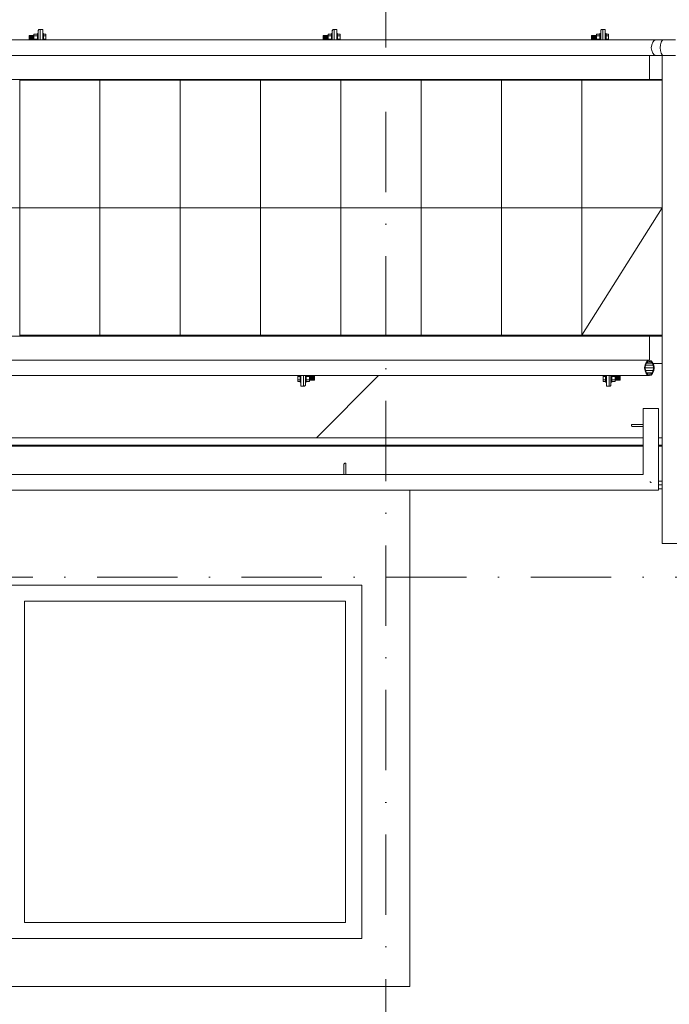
# Model space of a CAD drawing. Header units: millimetres. Extents: x -3176 to 162662, y -36434 to 57907.
# Tile 123 of 155: x 127434 to 129456, y 25676 to 28741. Entities that reach past the tile are written whole.
import ezdxf

# ---------------------------------------------------------------- set-up
doc = ezdxf.new("R2010")
doc.units = ezdxf.units.MM
doc.linetypes.add('1-Sheet - 32170-CIV-6170-DW-2035-015-01 - RZUTY$0$A_Dash_Dot_2_5mm_Axis', pattern=[45, 25, -10, 0, -10])
doc.linetypes.add('1-Sheet - 32170-CIV-6170-DW-2035-015-01 - RZUTY$0$A_Hidden_2_0mm', pattern=[30, 20, -10])
doc.layers.get('0').update_dxf_attribs({"lineweight": 5})
for name, color, linetype, lineweight in [('1-Sheet - 32170-CIV-6170-DW-2035-015-01 - RZUTY$0$A-COLS', 8, 'Continuous', 0), ('1-Sheet - 32170-CIV-6170-DW-2035-015-01 - RZUTY$0$A-DETL', 8, 'Continuous', 0), ('1-Sheet - 32170-CIV-6170-DW-2035-015-01 - RZUTY$0$A-DETL-THIN', 8, 'Continuous', 0), ('1-Sheet - 32170-CIV-6170-DW-2035-015-01 - RZUTY$0$A-FLOR', 8, 'Continuous', 0), ('1-Sheet - 32170-CIV-6170-DW-2035-015-01 - RZUTY$0$A-FLOR-HRAL', 8, 'Continuous', 0), ('1-Sheet - 32170-CIV-6170-DW-2035-015-01 - RZUTY$0$A-GENM', 8, 'Continuous', 0), ('1-Sheet - 32170-CIV-6170-DW-2035-015-01 - RZUTY$0$A-ROOF', 8, 'Continuous', 0), ('1-Sheet - 32170-CIV-6170-DW-2035-015-01 - RZUTY$0$A-WALL', 8, 'Continuous', 0), ('1-Sheet - 32170-CIV-6170-DW-2035-015-01 - RZUTY$0$Q-SPCQ', 8, 'Continuous', 0), ('1-Sheet - 32170-CIV-6170-DW-2035-015-01 - RZUTY$0$S-BEAM', 8, 'Continuous', 0), ('1-Sheet - 32170-CIV-6170-DW-2035-015-01 - RZUTY$0$S-GRID', 8, 'Continuous', 0)]:
    doc.layers.add(name, color=color, linetype=linetype, lineweight=lineweight)

# ---------------------------------------------------------------- blocks, each defined once
blk = doc.blocks.new('1-Sheet - 32170-CIV-6170-DW-2035-015-01 - RZUTY$0$Railing - słupek_balustrady60x6-1062895-B2_100a_AG_PARTER_00a - Dep_PW')
at = {"layer": '1-Sheet - 32170-CIV-6170-DW-2035-015-01 - RZUTY$0$A-FLOR-HRAL'}
for p, q in [((2.41, -0.6), (5.6, -0.6)), ((6, 0), (2.41, 0)), ((6, -0.2), (6, 0))]:
    blk.add_line(p, q, dxfattribs=at)
at = {"layer": '1-Sheet - 32170-CIV-6170-DW-2035-015-01 - RZUTY$0$A-FLOR-HRAL', "flags": 128}
blk.add_lwpolyline([(5.6, -0.6), (5.69, -0.59), (5.77, -0.56), (5.85, -0.51), (5.91, -0.45), (5.96, -0.37), (5.99, -0.29), (6, -0.2)], dxfattribs=at)
at = {"layer": '1-Sheet - 32170-CIV-6170-DW-2035-015-01 - RZUTY$0$A-FLOR-HRAL'}
blk.add_arc((5.6, -0.2), 0.4, 270, 0, dxfattribs=at)
blk = doc.blocks.new('1-Sheet - 32170-CIV-6170-DW-2035-015-01 - RZUTY$0$Railing - Railing-1024618-B2_100a_AG_PARTER_00a - Dep_PW')
at = {"extrusion": (0, 0, -1), "zscale": -1}
blk.add_blockref('1-Sheet - 32170-CIV-6170-DW-2035-015-01 - RZUTY$0$Railing - słupek_balustrady60x6-1062895-B2_100a_AG_PARTER_00a - Dep_PW', (-6131.53, 209.5), dxfattribs=at)
at = {"extrusion": (0, 0, -1), "zscale": -1, "rotation": 90.0000000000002}
blk.add_blockref('1-Sheet - 32170-CIV-6170-DW-2035-015-01 - RZUTY$0$Railing - słupek_balustrady60x6-1062895-B2_100a_AG_PARTER_00a - Dep_PW', (-6036.59, 191.5), dxfattribs=at)
blk = doc.blocks.new('1-Sheet - 32170-CIV-6170-DW-2035-015-01 - RZUTY$0$Top Rail Type - Top Rail_Internal_-1024619-B2_100a_AG_PARTER_00a - Dep_PW')
at = {"layer": '1-Sheet - 32170-CIV-6170-DW-2035-015-01 - RZUTY$0$A-FLOR-HRAL'}
for p, q in [((6129.11, 214.5), (6129.11, 193.92)), ((6131.76, 214.5), (6131.29, 214.5)), ((6133.94, 189.09), (6133.94, 214.5)), ((6129.11, 193.92), (5754.11, 193.92)), ((5758.94, 189.09), (6133.94, 189.09))]:
    blk.add_line(p, q, dxfattribs=at)
blk.add_open_spline([(6131.29, 191.74), (6131.32, 191.71), (6131.4, 191.63), (6131.53, 191.5), (6131.63, 191.4), (6131.68, 191.34)], degree=3, knots=[0.46913323, 0.46913323, 0.46913323, 0.46913323, 0.47916667, 0.5, 0.52083333, 0.52083333, 0.52083333, 0.52083333], dxfattribs=at)
blk = doc.blocks.new('1-Sheet - 32170-CIV-6170-DW-2035-015-01 - RZUTY$0$Top Rail Type - Top Rail_Internal_-V8-B2_100a_AG_PARTER_00a - Dep_PW')
at = {"layer": '1-Sheet - 32170-CIV-6170-DW-2035-015-01 - RZUTY$0$A-FLOR-HRAL'}
for p, q in [((6133.94, 214.5), (6129.11, 214.5)), ((6129.11, 214.5), (6129.11, 193.92)), ((6133.94, 214.5), (6133.94, 189.09)), ((6129.11, 193.92), (5754.11, 193.92)), ((6133.94, 189.09), (5758.94, 189.09))]:
    blk.add_line(p, q, dxfattribs=at)
blk = doc.blocks.new('1-Sheet - 32170-CIV-6170-DW-2035-015-01 - RZUTY$0$Galeco STAL2 - System rynnowy - Orynnowanie - Orynnowanie - montaż z maskownicą-1090903-B2_100a_AG_PARTER_00a - Dep_PW')
at = {"layer": '1-Sheet - 32170-CIV-6170-DW-2035-015-01 - RZUTY$0$A-GENM'}
for p, q in [((5715.62, 205.4), (6129.11, 205.4)), ((6133.94, 205.4), (6135.03, 205.4)), ((5730.29, 203.1), (6129.11, 203.1)), ((5730.29, 202.8), (6129.11, 202.8)), ((6133.94, 203.1), (6135.03, 203.1)), ((6133.94, 202.8), (6135.03, 202.8)), ((6133.94, 191.85), (6135.03, 191.85)), ((6133.94, 190.73), (6135.03, 190.73))]:
    blk.add_line(p, q, dxfattribs=at)
blk = doc.blocks.new('1-Sheet - 32170-CIV-6170-DW-2035-015-01 - RZUTY')
at = {"layer": '1-Sheet - 32170-CIV-6170-DW-2035-015-01 - RZUTY$0$A-COLS'}
for p, q in [((9299.99, 329.27), (9299.99, 332.15)), ((9300.39, 332.55), (9300.59, 332.55)), ((9300.59, 332.55), (9300.59, 329.27)), ((9391.55, 329.27), (9391.55, 332.15)), ((9391.95, 332.55), (9392.15, 332.55)), ((9392.15, 332.55), (9392.15, 329.27)), ((9475.15, 329.27), (9475.15, 332.15)), ((9475.55, 332.55), (9475.75, 332.55)), ((9475.75, 332.55), (9475.75, 329.27)), ((9382.57, 221.45), (9382.57, 224.74)), ((9383.17, 224.74), (9383.17, 221.85)), ((9477.71, 221.45), (9477.71, 224.74)), ((9478.31, 224.74), (9478.31, 221.85)), ((9382.77, 221.45), (9382.57, 221.45)), ((9477.91, 221.45), (9477.71, 221.45))]:
    blk.add_line(p, q, dxfattribs=at)
at = {"layer": '1-Sheet - 32170-CIV-6170-DW-2035-015-01 - RZUTY$0$A-COLS', "flags": 128}
for points in [[(9299.99, 332.15), (9300, 332.23), (9300.02, 332.31), (9300.06, 332.38), (9300.11, 332.44), (9300.17, 332.49), (9300.24, 332.52), (9300.31, 332.55), (9300.39, 332.55)], [(9391.55, 332.15), (9391.56, 332.23), (9391.58, 332.31), (9391.62, 332.38), (9391.67, 332.44), (9391.73, 332.49), (9391.8, 332.52), (9391.87, 332.55), (9391.95, 332.55)], [(9475.15, 332.15), (9475.16, 332.23), (9475.18, 332.31), (9475.22, 332.38), (9475.27, 332.44), (9475.33, 332.49), (9475.4, 332.52), (9475.47, 332.55), (9475.55, 332.55)], [(9383.17, 221.85), (9383.16, 221.77), (9383.13, 221.68), (9383.08, 221.61), (9383.02, 221.54), (9382.94, 221.49), (9382.86, 221.47), (9382.77, 221.45)], [(9478.31, 221.85), (9478.3, 221.77), (9478.27, 221.68), (9478.23, 221.61), (9478.16, 221.54), (9478.09, 221.49), (9478, 221.47), (9477.91, 221.45)]]:
    blk.add_lwpolyline(points, dxfattribs=at)
at = {"layer": '1-Sheet - 32170-CIV-6170-DW-2035-015-01 - RZUTY$0$A-COLS'}
for centre in [(9300.39, 332.15), (9391.95, 332.15), (9475.55, 332.15)]:
    blk.add_arc(centre, 0.4, 90, 180, dxfattribs=at)
at = {"layer": '1-Sheet - 32170-CIV-6170-DW-2035-015-01 - RZUTY$0$A-DETL', "linetype": '1-Sheet - 32170-CIV-6170-DW-2035-015-01 - RZUTY$0$A_Hidden_2_0mm'}
for p, q in [((9204.21, 317), (9607.67, 317)), ((9319.21, 316.7), (9319.21, 237.3)), ((9344.21, 316.7), (9344.21, 237.3)), ((9369.21, 316.7), (9369.21, 237.3)), ((9394.21, 316.7), (9394.21, 237.3)), ((9419.21, 316.7), (9419.21, 237.3)), ((9444.21, 316.7), (9444.21, 237.3)), ((9469.21, 316.7), (9469.21, 237.3)), ((9494.21, 237), (9204.21, 237)), ((9494.21, 237), (9494.21, 189.5))]:
    blk.add_line(p, q, dxfattribs=at)
at = {"layer": '1-Sheet - 32170-CIV-6170-DW-2035-015-01 - RZUTY$0$A-DETL-THIN'}
for p, q in [((9494.21, 277), (8850.21, 277)), ((9494.21, 277), (9469.21, 237.3)), ((9290.71, 159.5), (9400.71, 159.5)), ((9400.71, 159.5), (9400.71, 49.5)), ((9400.71, 49.5), (9290.71, 49.5))]:
    blk.add_line(p, q, dxfattribs=at)
at = {"layer": '1-Sheet - 32170-CIV-6170-DW-2035-015-01 - RZUTY$0$A-FLOR', "lineweight": 18}
blk.add_line((9386.62, 205.4), (9405.95, 224.74), dxfattribs=at)
at = {"layer": '1-Sheet - 32170-CIV-6170-DW-2035-015-01 - RZUTY$0$A-GENM'}
for p, q in [((9299.94, 330.76), (9299.94, 330.66)), ((9299.94, 330.76), (9299.94, 330.55)), ((9299.94, 329.56), (9299.94, 329.35)), ((9299.94, 329.45), (9299.94, 329.35)), ((9301.44, 330.73), (9301.44, 330.76)), ((9301.44, 330.55), (9301.44, 330.76)), ((9301.44, 329.35), (9301.44, 329.56)), ((9301.44, 329.35), (9301.44, 329.38)), ((9391.5, 330.76), (9391.5, 330.66)), ((9391.5, 330.76), (9391.5, 330.55)), ((9391.5, 329.56), (9391.5, 329.35)), ((9391.5, 329.45), (9391.5, 329.35)), ((9393, 330.73), (9393, 330.76)), ((9393, 330.55), (9393, 330.76)), ((9393, 329.35), (9393, 329.56)), ((9393, 329.35), (9393, 329.38)), ((9475.1, 330.76), (9475.1, 330.66)), ((9475.1, 330.76), (9475.1, 330.55)), ((9475.1, 329.56), (9475.1, 329.35)), ((9475.1, 329.45), (9475.1, 329.35)), ((9476.6, 330.73), (9476.6, 330.76)), ((9476.6, 330.55), (9476.6, 330.76)), ((9476.6, 329.35), (9476.6, 329.56)), ((9476.6, 329.35), (9476.6, 329.38)), ((9381.72, 224.66), (9381.72, 224.63)), ((9381.72, 224.66), (9381.72, 224.45)), ((9383.22, 224.56), (9383.22, 224.66)), ((9383.22, 224.45), (9383.22, 224.66)), ((9476.86, 224.66), (9476.86, 224.63)), ((9476.86, 224.66), (9476.86, 224.45)), ((9478.36, 224.56), (9478.36, 224.66)), ((9478.36, 224.45), (9478.36, 224.66)), ((9381.72, 223.46), (9381.72, 223.25)), ((9381.72, 223.28), (9381.72, 223.25)), ((9383.22, 223.25), (9383.22, 223.46)), ((9383.22, 223.25), (9383.22, 223.35)), ((9476.86, 223.46), (9476.86, 223.25)), ((9476.86, 223.28), (9476.86, 223.25)), ((9478.36, 223.25), (9478.36, 223.46)), ((9478.36, 223.25), (9478.36, 223.35))]:
    blk.add_line(p, q, dxfattribs=at)
at = {"layer": '1-Sheet - 32170-CIV-6170-DW-2035-015-01 - RZUTY$0$A-ROOF'}
blk.add_line((9493.13, 189.5), (9494.21, 189.5), dxfattribs=at)
at = {"layer": '1-Sheet - 32170-CIV-6170-DW-2035-015-01 - RZUTY$0$A-WALL'}
for p, q in [((9415.71, 189.09), (9415.71, 34.5)), ((9295.71, 154.5), (9295.71, 54.5)), ((9395.71, 154.5), (9295.71, 154.5)), ((9395.71, 54.5), (9395.71, 154.5)), ((9295.71, 54.5), (9395.71, 54.5)), ((9415.71, 34.5), (9275.71, 34.5))]:
    blk.add_line(p, q, dxfattribs=at)
at = {"layer": '1-Sheet - 32170-CIV-6170-DW-2035-015-01 - RZUTY$0$Q-SPCQ'}
for p, q in [((9299.74, 331.23), (9299.74, 331.25)), ((9299.74, 331.25), (9299.99, 331.25)), ((9299.74, 331.25), (9299.74, 331.23)), ((9299.74, 331.23), (9299.74, 331.25)), ((9299.74, 331.25), (9299.99, 331.25)), ((9299.74, 331.25), (9299.74, 331.23)), ((9299.74, 331.16), (9299.74, 331.23)), ((9299.74, 331.23), (9299.99, 331.23)), ((9299.74, 331.23), (9299.99, 331.23)), ((9299.74, 331.23), (9299.74, 331.16)), ((9299.74, 331.16), (9299.74, 331.23)), ((9299.74, 331.23), (9299.99, 331.23)), ((9299.74, 331.23), (9299.99, 331.23)), ((9299.74, 331.23), (9299.74, 331.16)), ((9299.74, 331.05), (9299.74, 331.16)), ((9299.74, 331.16), (9299.99, 331.16)), ((9299.74, 331.16), (9299.99, 331.16)), ((9299.74, 331.16), (9299.74, 331.05)), ((9299.74, 331.05), (9299.74, 331.16)), ((9299.74, 331.16), (9299.99, 331.16)), ((9299.74, 331.16), (9299.99, 331.16)), ((9299.74, 331.16), (9299.74, 331.05)), ((9301.39, 331.25), (9301.64, 331.25)), ((9301.39, 331.25), (9301.64, 331.25)), ((9301.39, 331.23), (9301.64, 331.23)), ((9301.39, 331.23), (9301.64, 331.23)), ((9301.39, 331.23), (9301.64, 331.23)), ((9301.39, 331.23), (9301.64, 331.23)), ((9301.39, 331.16), (9301.64, 331.16)), ((9301.39, 331.16), (9301.64, 331.16)), ((9301.39, 331.16), (9301.64, 331.16)), ((9301.39, 331.16), (9301.64, 331.16)), ((9301.64, 331.25), (9301.64, 331.23)), ((9301.64, 331.23), (9301.64, 331.25)), ((9301.64, 331.25), (9301.64, 331.23)), ((9301.64, 331.23), (9301.64, 331.25)), ((9301.64, 331.23), (9301.64, 331.16)), ((9301.64, 331.16), (9301.64, 331.23)), ((9301.64, 331.23), (9301.64, 331.16)), ((9301.64, 331.16), (9301.64, 331.23)), ((9301.64, 331.16), (9301.64, 331.05)), ((9301.64, 331.05), (9301.64, 331.16)), ((9301.64, 331.16), (9301.64, 331.05)), ((9301.64, 331.05), (9301.64, 331.16)), ((9391.3, 331.23), (9391.3, 331.25)), ((9391.3, 331.25), (9391.55, 331.25)), ((9391.3, 331.25), (9391.3, 331.23)), ((9391.3, 331.23), (9391.3, 331.25)), ((9391.3, 331.25), (9391.55, 331.25)), ((9391.3, 331.25), (9391.3, 331.23)), ((9391.3, 331.16), (9391.3, 331.23)), ((9391.3, 331.23), (9391.55, 331.23)), ((9391.3, 331.23), (9391.55, 331.23)), ((9391.3, 331.23), (9391.3, 331.16)), ((9391.3, 331.16), (9391.3, 331.23)), ((9391.3, 331.23), (9391.55, 331.23)), ((9391.3, 331.23), (9391.55, 331.23)), ((9391.3, 331.23), (9391.3, 331.16)), ((9391.3, 331.05), (9391.3, 331.16)), ((9391.3, 331.16), (9391.55, 331.16)), ((9391.3, 331.16), (9391.55, 331.16)), ((9391.3, 331.16), (9391.3, 331.05)), ((9391.3, 331.05), (9391.3, 331.16)), ((9391.3, 331.16), (9391.55, 331.16)), ((9391.3, 331.16), (9391.55, 331.16)), ((9391.3, 331.16), (9391.3, 331.05)), ((9392.95, 331.25), (9393.2, 331.25)), ((9392.95, 331.25), (9393.2, 331.25)), ((9392.95, 331.23), (9393.2, 331.23)), ((9392.95, 331.23), (9393.2, 331.23)), ((9392.95, 331.23), (9393.2, 331.23)), ((9392.95, 331.23), (9393.2, 331.23)), ((9392.95, 331.16), (9393.2, 331.16)), ((9392.95, 331.16), (9393.2, 331.16)), ((9392.95, 331.16), (9393.2, 331.16)), ((9392.95, 331.16), (9393.2, 331.16)), ((9393.2, 331.25), (9393.2, 331.23)), ((9393.2, 331.23), (9393.2, 331.25)), ((9393.2, 331.25), (9393.2, 331.23)), ((9393.2, 331.23), (9393.2, 331.25)), ((9393.2, 331.23), (9393.2, 331.16)), ((9393.2, 331.16), (9393.2, 331.23)), ((9393.2, 331.23), (9393.2, 331.16)), ((9393.2, 331.16), (9393.2, 331.23)), ((9393.2, 331.16), (9393.2, 331.05)), ((9393.2, 331.05), (9393.2, 331.16)), ((9393.2, 331.16), (9393.2, 331.05)), ((9393.2, 331.05), (9393.2, 331.16)), ((9474.9, 331.23), (9474.9, 331.25)), ((9474.9, 331.25), (9475.15, 331.25)), ((9474.9, 331.25), (9474.9, 331.23)), ((9474.9, 331.23), (9474.9, 331.25)), ((9474.9, 331.25), (9475.15, 331.25)), ((9474.9, 331.25), (9474.9, 331.23)), ((9474.9, 331.16), (9474.9, 331.23)), ((9474.9, 331.23), (9475.15, 331.23)), ((9474.9, 331.23), (9475.15, 331.23)), ((9474.9, 331.23), (9474.9, 331.16)), ((9474.9, 331.16), (9474.9, 331.23)), ((9474.9, 331.23), (9475.15, 331.23)), ((9474.9, 331.23), (9475.15, 331.23)), ((9474.9, 331.23), (9474.9, 331.16)), ((9474.9, 331.05), (9474.9, 331.16)), ((9474.9, 331.16), (9475.15, 331.16)), ((9474.9, 331.16), (9475.15, 331.16)), ((9474.9, 331.16), (9474.9, 331.05)), ((9474.9, 331.05), (9474.9, 331.16)), ((9474.9, 331.16), (9475.15, 331.16)), ((9474.9, 331.16), (9475.15, 331.16)), ((9474.9, 331.16), (9474.9, 331.05)), ((9476.55, 331.25), (9476.8, 331.25)), ((9476.55, 331.25), (9476.8, 331.25)), ((9476.55, 331.23), (9476.8, 331.23)), ((9476.55, 331.23), (9476.8, 331.23)), ((9476.55, 331.23), (9476.8, 331.23)), ((9476.55, 331.23), (9476.8, 331.23)), ((9476.55, 331.16), (9476.8, 331.16)), ((9476.55, 331.16), (9476.8, 331.16)), ((9476.55, 331.16), (9476.8, 331.16)), ((9476.55, 331.16), (9476.8, 331.16)), ((9476.8, 331.25), (9476.8, 331.23)), ((9476.8, 331.23), (9476.8, 331.25)), ((9476.8, 331.25), (9476.8, 331.23)), ((9476.8, 331.23), (9476.8, 331.25)), ((9476.8, 331.23), (9476.8, 331.16)), ((9476.8, 331.16), (9476.8, 331.23)), ((9476.8, 331.23), (9476.8, 331.16)), ((9476.8, 331.16), (9476.8, 331.23)), ((9476.8, 331.16), (9476.8, 331.05)), ((9476.8, 331.05), (9476.8, 331.16)), ((9476.8, 331.16), (9476.8, 331.05)), ((9476.8, 331.05), (9476.8, 331.16)), ((9297.14, 330.65), (9298.66, 330.65)), ((9297.14, 330.65), (9297.14, 330.61)), ((9297.14, 330.61), (9298.66, 330.61)), ((9297.14, 330.61), (9297.14, 330.48)), ((9297.14, 330.48), (9298.66, 330.48)), ((9297.14, 330.48), (9297.14, 330.28)), ((9297.14, 330.28), (9298.66, 330.28)), ((9297.14, 330.28), (9297.14, 330.05)), ((9298.66, 330.05), (9297.14, 330.05)), ((9297.14, 330.05), (9297.14, 329.83)), ((9297.14, 329.83), (9298.66, 329.83)), ((9297.14, 329.83), (9297.14, 329.63)), ((9297.14, 329.63), (9298.66, 329.63)), ((9297.14, 329.63), (9297.14, 329.5)), ((9297.14, 329.5), (9298.66, 329.5)), ((9297.14, 329.5), (9297.14, 329.45)), ((9297.14, 329.45), (9298.66, 329.45)), ((9298.66, 331.06), (9298.66, 330.56)), ((9299.74, 331.06), (9298.66, 331.06)), ((9298.66, 330.56), (9298.66, 329.55)), ((9299.74, 330.56), (9298.66, 330.56)), ((9298.66, 329.55), (9298.66, 329.27)), ((9299.74, 329.55), (9298.66, 329.55)), ((9299.74, 330.56), (9299.74, 331.06)), ((9299.74, 331.05), (9299.99, 331.05)), ((9299.74, 331.05), (9299.99, 331.05)), ((9299.74, 331.05), (9299.74, 330.9)), ((9299.74, 331.05), (9299.99, 331.05)), ((9299.74, 331.05), (9299.99, 331.05)), ((9299.74, 330.9), (9299.99, 330.9)), ((9299.74, 330.9), (9299.99, 330.9)), ((9299.74, 330.9), (9299.74, 330.72)), ((9299.74, 330.9), (9299.99, 330.9)), ((9299.74, 330.9), (9299.99, 330.9)), ((9299.74, 330.72), (9299.99, 330.72)), ((9299.74, 330.72), (9299.99, 330.72)), ((9299.74, 330.72), (9299.74, 330.51)), ((9299.74, 330.72), (9299.99, 330.72)), ((9299.74, 330.72), (9299.99, 330.72)), ((9299.74, 330.51), (9299.99, 330.51)), ((9299.74, 330.51), (9299.74, 330.29)), ((9299.74, 330.29), (9299.99, 330.29)), ((9299.74, 330.29), (9299.74, 330.05)), ((9299.99, 330.05), (9299.74, 330.05)), ((9299.74, 330.05), (9299.74, 329.82)), ((9299.74, 329.82), (9299.99, 329.82)), ((9299.74, 329.82), (9299.74, 329.6)), ((9299.74, 329.6), (9299.99, 329.6)), ((9299.74, 329.6), (9299.74, 329.39)), ((9299.74, 329.27), (9299.74, 329.55)), ((9299.74, 329.39), (9299.99, 329.39)), ((9299.74, 329.39), (9299.74, 329.27)), ((9299.74, 329.39), (9299.99, 329.39)), ((9299.74, 329.39), (9299.99, 329.39)), ((9299.74, 329.39), (9299.99, 329.39)), ((9301.39, 331.05), (9301.64, 331.05)), ((9301.39, 331.05), (9301.64, 331.05)), ((9301.39, 331.05), (9301.64, 331.05)), ((9301.39, 331.05), (9301.64, 331.05)), ((9301.39, 330.9), (9301.64, 330.9)), ((9301.39, 330.9), (9301.64, 330.9)), ((9301.39, 330.9), (9301.64, 330.9)), ((9301.39, 330.9), (9301.64, 330.9)), ((9301.39, 330.72), (9301.64, 330.72)), ((9301.39, 330.51), (9301.64, 330.51)), ((9301.39, 330.29), (9301.64, 330.29)), ((9301.64, 330.05), (9301.39, 330.05)), ((9301.39, 329.82), (9301.64, 329.82)), ((9301.39, 329.6), (9301.64, 329.6)), ((9301.39, 329.39), (9301.64, 329.39)), ((9301.44, 330.72), (9301.64, 330.72)), ((9301.44, 330.72), (9301.64, 330.72)), ((9301.44, 330.72), (9301.64, 330.72)), ((9301.44, 329.39), (9301.64, 329.39)), ((9301.44, 329.39), (9301.64, 329.39)), ((9301.44, 329.39), (9301.64, 329.39)), ((9301.64, 331.06), (9301.64, 330.56)), ((9302.39, 331.06), (9301.64, 331.06)), ((9301.64, 330.9), (9301.64, 331.05)), ((9301.64, 330.72), (9301.64, 330.9)), ((9301.64, 330.51), (9301.64, 330.72)), ((9302.39, 330.56), (9301.64, 330.56)), ((9301.64, 330.29), (9301.64, 330.51)), ((9301.64, 330.05), (9301.64, 330.29)), ((9301.64, 329.82), (9301.64, 330.05)), ((9301.64, 329.6), (9301.64, 329.82)), ((9301.64, 329.39), (9301.64, 329.6)), ((9301.64, 329.55), (9301.64, 329.27)), ((9302.39, 329.55), (9301.64, 329.55)), ((9301.64, 329.27), (9301.64, 329.39)), ((9302.39, 330.56), (9302.39, 331.06)), ((9302.39, 329.55), (9302.39, 330.56)), ((9302.39, 329.27), (9302.39, 329.55)), ((9388.7, 330.65), (9390.22, 330.65)), ((9388.7, 330.65), (9388.7, 330.61)), ((9388.7, 330.61), (9390.22, 330.61)), ((9388.7, 330.61), (9388.7, 330.48)), ((9388.7, 330.48), (9390.22, 330.48)), ((9388.7, 330.48), (9388.7, 330.28)), ((9388.7, 330.28), (9390.22, 330.28)), ((9388.7, 330.28), (9388.7, 330.05)), ((9390.22, 330.05), (9388.7, 330.05)), ((9388.7, 330.05), (9388.7, 329.83)), ((9388.7, 329.83), (9390.22, 329.83)), ((9388.7, 329.83), (9388.7, 329.63)), ((9388.7, 329.63), (9390.22, 329.63)), ((9388.7, 329.63), (9388.7, 329.5)), ((9388.7, 329.5), (9390.22, 329.5)), ((9388.7, 329.5), (9388.7, 329.45)), ((9388.7, 329.45), (9390.22, 329.45)), ((9390.22, 331.06), (9390.22, 330.56)), ((9391.3, 331.06), (9390.22, 331.06)), ((9390.22, 330.56), (9390.22, 329.55)), ((9391.3, 330.56), (9390.22, 330.56)), ((9390.22, 329.55), (9390.22, 329.27)), ((9391.3, 329.55), (9390.22, 329.55)), ((9391.3, 330.56), (9391.3, 331.06)), ((9391.3, 331.05), (9391.55, 331.05)), ((9391.3, 331.05), (9391.55, 331.05)), ((9391.3, 331.05), (9391.3, 330.9)), ((9391.3, 331.05), (9391.55, 331.05)), ((9391.3, 331.05), (9391.55, 331.05)), ((9391.3, 330.9), (9391.55, 330.9)), ((9391.3, 330.9), (9391.55, 330.9)), ((9391.3, 330.9), (9391.3, 330.72)), ((9391.3, 330.9), (9391.55, 330.9)), ((9391.3, 330.9), (9391.55, 330.9)), ((9391.3, 330.72), (9391.55, 330.72)), ((9391.3, 330.72), (9391.55, 330.72)), ((9391.3, 330.72), (9391.3, 330.51)), ((9391.3, 330.72), (9391.55, 330.72)), ((9391.3, 330.72), (9391.55, 330.72)), ((9391.3, 330.51), (9391.55, 330.51)), ((9391.3, 330.51), (9391.3, 330.29)), ((9391.3, 330.29), (9391.55, 330.29)), ((9391.3, 330.29), (9391.3, 330.05)), ((9391.55, 330.05), (9391.3, 330.05)), ((9391.3, 330.05), (9391.3, 329.82)), ((9391.3, 329.82), (9391.55, 329.82)), ((9391.3, 329.82), (9391.3, 329.6)), ((9391.3, 329.6), (9391.55, 329.6)), ((9391.3, 329.6), (9391.3, 329.39)), ((9391.3, 329.27), (9391.3, 329.55)), ((9391.3, 329.39), (9391.55, 329.39)), ((9391.3, 329.39), (9391.3, 329.27)), ((9391.3, 329.39), (9391.55, 329.39)), ((9391.3, 329.39), (9391.55, 329.39)), ((9391.3, 329.39), (9391.55, 329.39)), ((9392.95, 331.05), (9393.2, 331.05)), ((9392.95, 331.05), (9393.2, 331.05)), ((9392.95, 331.05), (9393.2, 331.05)), ((9392.95, 331.05), (9393.2, 331.05)), ((9392.95, 330.9), (9393.2, 330.9)), ((9392.95, 330.9), (9393.2, 330.9)), ((9392.95, 330.9), (9393.2, 330.9)), ((9392.95, 330.9), (9393.2, 330.9)), ((9392.95, 330.72), (9393.2, 330.72)), ((9392.95, 330.51), (9393.2, 330.51)), ((9392.95, 330.29), (9393.2, 330.29)), ((9393.2, 330.05), (9392.95, 330.05)), ((9392.95, 329.82), (9393.2, 329.82)), ((9392.95, 329.6), (9393.2, 329.6)), ((9392.95, 329.39), (9393.2, 329.39)), ((9393, 330.72), (9393.2, 330.72)), ((9393, 330.72), (9393.2, 330.72)), ((9393, 330.72), (9393.2, 330.72)), ((9393, 329.39), (9393.2, 329.39)), ((9393, 329.39), (9393.2, 329.39)), ((9393, 329.39), (9393.2, 329.39)), ((9393.2, 331.06), (9393.2, 330.56)), ((9393.95, 331.06), (9393.2, 331.06)), ((9393.2, 330.9), (9393.2, 331.05)), ((9393.2, 330.72), (9393.2, 330.9)), ((9393.2, 330.51), (9393.2, 330.72)), ((9393.95, 330.56), (9393.2, 330.56)), ((9393.2, 330.29), (9393.2, 330.51)), ((9393.2, 330.05), (9393.2, 330.29)), ((9393.2, 329.82), (9393.2, 330.05)), ((9393.2, 329.6), (9393.2, 329.82)), ((9393.2, 329.39), (9393.2, 329.6)), ((9393.2, 329.55), (9393.2, 329.27)), ((9393.95, 329.55), (9393.2, 329.55)), ((9393.2, 329.27), (9393.2, 329.39)), ((9393.95, 330.56), (9393.95, 331.06)), ((9393.95, 329.55), (9393.95, 330.56)), ((9393.95, 329.27), (9393.95, 329.55)), ((9472.3, 330.65), (9473.82, 330.65)), ((9472.3, 330.65), (9472.3, 330.61)), ((9472.3, 330.61), (9473.82, 330.61)), ((9472.3, 330.61), (9472.3, 330.48)), ((9472.3, 330.48), (9473.82, 330.48)), ((9472.3, 330.48), (9472.3, 330.28)), ((9472.3, 330.28), (9473.82, 330.28)), ((9472.3, 330.28), (9472.3, 330.05)), ((9473.82, 330.05), (9472.3, 330.05)), ((9472.3, 330.05), (9472.3, 329.83)), ((9472.3, 329.83), (9473.82, 329.83)), ((9472.3, 329.83), (9472.3, 329.63)), ((9472.3, 329.63), (9473.82, 329.63)), ((9472.3, 329.63), (9472.3, 329.5)), ((9472.3, 329.5), (9473.82, 329.5)), ((9472.3, 329.5), (9472.3, 329.45)), ((9472.3, 329.45), (9473.82, 329.45)), ((9473.82, 331.06), (9473.82, 330.56)), ((9474.9, 331.06), (9473.82, 331.06)), ((9473.82, 330.56), (9473.82, 329.55)), ((9474.9, 330.56), (9473.82, 330.56)), ((9473.82, 329.55), (9473.82, 329.27)), ((9474.9, 329.55), (9473.82, 329.55)), ((9474.9, 330.56), (9474.9, 331.06)), ((9474.9, 331.05), (9475.15, 331.05)), ((9474.9, 331.05), (9475.15, 331.05)), ((9474.9, 331.05), (9474.9, 330.9)), ((9474.9, 331.05), (9475.15, 331.05)), ((9474.9, 331.05), (9475.15, 331.05)), ((9474.9, 330.9), (9475.15, 330.9)), ((9474.9, 330.9), (9475.15, 330.9)), ((9474.9, 330.9), (9474.9, 330.72)), ((9474.9, 330.9), (9475.15, 330.9)), ((9474.9, 330.9), (9475.15, 330.9)), ((9474.9, 330.72), (9475.15, 330.72)), ((9474.9, 330.72), (9475.15, 330.72)), ((9474.9, 330.72), (9474.9, 330.51)), ((9474.9, 330.72), (9475.15, 330.72)), ((9474.9, 330.72), (9475.15, 330.72)), ((9474.9, 330.51), (9475.15, 330.51)), ((9474.9, 330.51), (9474.9, 330.29)), ((9474.9, 330.29), (9475.15, 330.29)), ((9474.9, 330.29), (9474.9, 330.05)), ((9475.15, 330.05), (9474.9, 330.05)), ((9474.9, 330.05), (9474.9, 329.82)), ((9474.9, 329.82), (9475.15, 329.82)), ((9474.9, 329.82), (9474.9, 329.6)), ((9474.9, 329.6), (9475.15, 329.6)), ((9474.9, 329.6), (9474.9, 329.39)), ((9474.9, 329.27), (9474.9, 329.55)), ((9474.9, 329.39), (9475.15, 329.39)), ((9474.9, 329.39), (9474.9, 329.27)), ((9474.9, 329.39), (9475.15, 329.39)), ((9474.9, 329.39), (9475.15, 329.39)), ((9474.9, 329.39), (9475.15, 329.39)), ((9476.55, 331.05), (9476.8, 331.05)), ((9476.55, 331.05), (9476.8, 331.05)), ((9476.55, 331.05), (9476.8, 331.05)), ((9476.55, 331.05), (9476.8, 331.05)), ((9476.55, 330.9), (9476.8, 330.9)), ((9476.55, 330.9), (9476.8, 330.9)), ((9476.55, 330.9), (9476.8, 330.9)), ((9476.55, 330.9), (9476.8, 330.9)), ((9476.55, 330.72), (9476.8, 330.72)), ((9476.55, 330.51), (9476.8, 330.51)), ((9476.55, 330.29), (9476.8, 330.29)), ((9476.8, 330.05), (9476.55, 330.05)), ((9476.55, 329.82), (9476.8, 329.82)), ((9476.55, 329.6), (9476.8, 329.6)), ((9476.55, 329.39), (9476.8, 329.39)), ((9476.6, 330.72), (9476.8, 330.72)), ((9476.6, 330.72), (9476.8, 330.72)), ((9476.6, 330.72), (9476.8, 330.72)), ((9476.6, 329.39), (9476.8, 329.39)), ((9476.6, 329.39), (9476.8, 329.39)), ((9476.6, 329.39), (9476.8, 329.39)), ((9476.8, 331.06), (9476.8, 330.56)), ((9477.55, 331.06), (9476.8, 331.06)), ((9476.8, 330.9), (9476.8, 331.05)), ((9476.8, 330.72), (9476.8, 330.9)), ((9476.8, 330.51), (9476.8, 330.72)), ((9477.55, 330.56), (9476.8, 330.56)), ((9476.8, 330.29), (9476.8, 330.51)), ((9476.8, 330.05), (9476.8, 330.29)), ((9476.8, 329.82), (9476.8, 330.05)), ((9476.8, 329.6), (9476.8, 329.82)), ((9476.8, 329.39), (9476.8, 329.6)), ((9476.8, 329.55), (9476.8, 329.27)), ((9477.55, 329.55), (9476.8, 329.55)), ((9476.8, 329.27), (9476.8, 329.39)), ((9477.55, 330.56), (9477.55, 331.06)), ((9477.55, 329.55), (9477.55, 330.56)), ((9477.55, 329.27), (9477.55, 329.55)), ((9380.77, 224.74), (9380.77, 224.46)), ((9380.77, 224.46), (9381.52, 224.46)), ((9380.77, 224.46), (9380.77, 223.45)), ((9381.52, 224.74), (9381.52, 224.62)), ((9381.52, 224.46), (9381.52, 224.74)), ((9381.52, 224.62), (9381.52, 224.41)), ((9381.77, 224.62), (9381.52, 224.62)), ((9381.72, 224.62), (9381.52, 224.62)), ((9381.72, 224.62), (9381.52, 224.62)), ((9381.72, 224.62), (9381.52, 224.62)), ((9381.52, 224.41), (9381.52, 224.19)), ((9381.77, 224.41), (9381.52, 224.41)), ((9381.52, 224.19), (9381.52, 223.95)), ((9381.77, 224.19), (9381.52, 224.19)), ((9381.52, 223.95), (9381.77, 223.95)), ((9381.52, 223.95), (9381.52, 223.72)), ((9383.42, 224.62), (9383.17, 224.62)), ((9383.42, 224.62), (9383.17, 224.62)), ((9383.42, 224.62), (9383.17, 224.62)), ((9383.42, 224.62), (9383.17, 224.62)), ((9383.42, 224.41), (9383.17, 224.41)), ((9383.42, 224.19), (9383.17, 224.19)), ((9383.17, 223.95), (9383.42, 223.95)), ((9383.42, 224.62), (9383.42, 224.74)), ((9383.42, 224.74), (9383.42, 224.46)), ((9383.42, 224.41), (9383.42, 224.62)), ((9383.42, 224.46), (9384.5, 224.46)), ((9383.42, 224.19), (9383.42, 224.41)), ((9383.42, 223.95), (9383.42, 224.19)), ((9383.42, 223.72), (9383.42, 223.95)), ((9384.5, 224.46), (9384.5, 224.74)), ((9386.02, 224.55), (9384.5, 224.55)), ((9386.02, 224.51), (9384.5, 224.51)), ((9384.5, 223.45), (9384.5, 224.46)), ((9386.02, 224.38), (9384.5, 224.38)), ((9386.02, 224.18), (9384.5, 224.18)), ((9384.5, 223.95), (9386.02, 223.95)), ((9386.02, 224.51), (9386.02, 224.55)), ((9386.02, 224.38), (9386.02, 224.51)), ((9386.02, 224.18), (9386.02, 224.38)), ((9386.02, 223.95), (9386.02, 224.18)), ((9386.02, 223.73), (9386.02, 223.95)), ((9475.91, 224.74), (9475.91, 224.46)), ((9475.91, 224.46), (9476.66, 224.46)), ((9475.91, 224.46), (9475.91, 223.45)), ((9476.66, 224.74), (9476.66, 224.62)), ((9476.66, 224.46), (9476.66, 224.74)), ((9476.66, 224.62), (9476.66, 224.41)), ((9476.91, 224.62), (9476.66, 224.62)), ((9476.86, 224.62), (9476.66, 224.62)), ((9476.86, 224.62), (9476.66, 224.62)), ((9476.86, 224.62), (9476.66, 224.62)), ((9476.66, 224.41), (9476.66, 224.19)), ((9476.91, 224.41), (9476.66, 224.41)), ((9476.66, 224.19), (9476.66, 223.95)), ((9476.91, 224.19), (9476.66, 224.19)), ((9476.66, 223.95), (9476.91, 223.95)), ((9476.66, 223.95), (9476.66, 223.72)), ((9478.56, 224.62), (9478.31, 224.62)), ((9478.56, 224.62), (9478.31, 224.62)), ((9478.56, 224.62), (9478.31, 224.62)), ((9478.56, 224.62), (9478.31, 224.62)), ((9478.56, 224.41), (9478.31, 224.41)), ((9478.56, 224.19), (9478.31, 224.19)), ((9478.31, 223.95), (9478.56, 223.95)), ((9478.56, 224.62), (9478.56, 224.74)), ((9478.56, 224.74), (9478.56, 224.46)), ((9478.56, 224.41), (9478.56, 224.62)), ((9478.56, 224.46), (9479.64, 224.46)), ((9478.56, 224.19), (9478.56, 224.41)), ((9478.56, 223.95), (9478.56, 224.19)), ((9478.56, 223.72), (9478.56, 223.95)), ((9479.64, 224.46), (9479.64, 224.74)), ((9481.16, 224.55), (9479.64, 224.55)), ((9481.16, 224.51), (9479.64, 224.51)), ((9479.64, 223.45), (9479.64, 224.46)), ((9481.16, 224.38), (9479.64, 224.38)), ((9481.16, 224.18), (9479.64, 224.18)), ((9479.64, 223.95), (9481.16, 223.95)), ((9481.16, 224.51), (9481.16, 224.55)), ((9481.16, 224.38), (9481.16, 224.51)), ((9481.16, 224.18), (9481.16, 224.38)), ((9481.16, 223.95), (9481.16, 224.18)), ((9481.16, 223.73), (9481.16, 223.95)), ((9380.77, 223.45), (9381.52, 223.45)), ((9380.77, 223.45), (9380.77, 222.95)), ((9380.77, 222.95), (9381.52, 222.95)), ((9381.52, 223.72), (9381.52, 223.5)), ((9381.77, 223.72), (9381.52, 223.72)), ((9381.52, 223.5), (9381.52, 223.29)), ((9381.77, 223.5), (9381.52, 223.5)), ((9381.52, 222.95), (9381.52, 223.45)), ((9381.72, 223.29), (9381.52, 223.29)), ((9381.52, 223.29), (9381.52, 223.11)), ((9381.77, 223.29), (9381.52, 223.29)), ((9381.72, 223.29), (9381.52, 223.29)), ((9381.72, 223.29), (9381.52, 223.29)), ((9381.77, 223.11), (9381.52, 223.11)), ((9381.52, 223.11), (9381.52, 222.96)), ((9381.77, 223.11), (9381.52, 223.11)), ((9381.77, 223.11), (9381.52, 223.11)), ((9381.77, 223.11), (9381.52, 223.11)), ((9381.77, 222.96), (9381.52, 222.96)), ((9381.52, 222.85), (9381.52, 222.96)), ((9381.52, 222.96), (9381.52, 222.85)), ((9381.77, 222.96), (9381.52, 222.96)), ((9381.77, 222.96), (9381.52, 222.96)), ((9381.52, 222.85), (9381.52, 222.96)), ((9381.52, 222.96), (9381.52, 222.85)), ((9381.77, 222.96), (9381.52, 222.96)), ((9381.77, 222.85), (9381.52, 222.85)), ((9381.52, 222.78), (9381.52, 222.85)), ((9381.52, 222.85), (9381.52, 222.78)), ((9381.77, 222.85), (9381.52, 222.85)), ((9381.77, 222.85), (9381.52, 222.85)), ((9381.52, 222.78), (9381.52, 222.85)), ((9381.52, 222.85), (9381.52, 222.78)), ((9381.77, 222.85), (9381.52, 222.85)), ((9381.77, 222.78), (9381.52, 222.78)), ((9381.52, 222.75), (9381.52, 222.78)), ((9381.52, 222.78), (9381.52, 222.75)), ((9381.77, 222.78), (9381.52, 222.78)), ((9381.77, 222.78), (9381.52, 222.78)), ((9381.52, 222.75), (9381.52, 222.78)), ((9381.52, 222.78), (9381.52, 222.75)), ((9381.77, 222.78), (9381.52, 222.78)), ((9381.77, 222.75), (9381.52, 222.75)), ((9381.77, 222.75), (9381.52, 222.75)), ((9383.42, 223.72), (9383.17, 223.72)), ((9383.42, 223.5), (9383.17, 223.5)), ((9383.42, 223.29), (9383.17, 223.29)), ((9383.42, 223.29), (9383.17, 223.29)), ((9383.42, 223.29), (9383.17, 223.29)), ((9383.42, 223.29), (9383.17, 223.29)), ((9383.42, 223.11), (9383.17, 223.11)), ((9383.42, 223.11), (9383.17, 223.11)), ((9383.42, 223.11), (9383.17, 223.11)), ((9383.42, 223.11), (9383.17, 223.11)), ((9383.42, 222.96), (9383.17, 222.96)), ((9383.42, 222.96), (9383.17, 222.96)), ((9383.42, 222.96), (9383.17, 222.96)), ((9383.42, 222.96), (9383.17, 222.96)), ((9383.42, 222.85), (9383.17, 222.85)), ((9383.42, 222.85), (9383.17, 222.85)), ((9383.42, 222.85), (9383.17, 222.85)), ((9383.42, 222.85), (9383.17, 222.85)), ((9383.42, 222.78), (9383.17, 222.78)), ((9383.42, 222.78), (9383.17, 222.78)), ((9383.42, 222.78), (9383.17, 222.78)), ((9383.42, 222.78), (9383.17, 222.78)), ((9383.42, 222.75), (9383.17, 222.75)), ((9383.42, 222.75), (9383.17, 222.75)), ((9383.42, 223.5), (9383.42, 223.72)), ((9383.42, 223.29), (9383.42, 223.5)), ((9383.42, 223.45), (9384.5, 223.45)), ((9383.42, 223.45), (9383.42, 222.95)), ((9383.42, 223.11), (9383.42, 223.29)), ((9383.42, 222.96), (9383.42, 223.11)), ((9383.42, 222.96), (9383.42, 222.85)), ((9383.42, 222.85), (9383.42, 222.96)), ((9383.42, 222.96), (9383.42, 222.85)), ((9383.42, 222.85), (9383.42, 222.96)), ((9383.42, 222.95), (9384.5, 222.95)), ((9383.42, 222.85), (9383.42, 222.78)), ((9383.42, 222.78), (9383.42, 222.85)), ((9383.42, 222.85), (9383.42, 222.78)), ((9383.42, 222.78), (9383.42, 222.85)), ((9383.42, 222.78), (9383.42, 222.75)), ((9383.42, 222.75), (9383.42, 222.78)), ((9383.42, 222.78), (9383.42, 222.75)), ((9383.42, 222.75), (9383.42, 222.78)), ((9386.02, 223.73), (9384.5, 223.73)), ((9386.02, 223.53), (9384.5, 223.53)), ((9384.5, 222.95), (9384.5, 223.45)), ((9386.02, 223.4), (9384.5, 223.4)), ((9386.02, 223.35), (9384.5, 223.35)), ((9386.02, 223.53), (9386.02, 223.73)), ((9386.02, 223.4), (9386.02, 223.53)), ((9386.02, 223.35), (9386.02, 223.4)), ((9475.91, 223.45), (9476.66, 223.45)), ((9475.91, 223.45), (9475.91, 222.95)), ((9475.91, 222.95), (9476.66, 222.95)), ((9476.66, 223.72), (9476.66, 223.5)), ((9476.91, 223.72), (9476.66, 223.72)), ((9476.66, 223.5), (9476.66, 223.29)), ((9476.91, 223.5), (9476.66, 223.5)), ((9476.66, 222.95), (9476.66, 223.45)), ((9476.86, 223.29), (9476.66, 223.29)), ((9476.66, 223.29), (9476.66, 223.11)), ((9476.91, 223.29), (9476.66, 223.29)), ((9476.86, 223.29), (9476.66, 223.29)), ((9476.86, 223.29), (9476.66, 223.29)), ((9476.91, 223.11), (9476.66, 223.11)), ((9476.66, 223.11), (9476.66, 222.96)), ((9476.91, 223.11), (9476.66, 223.11)), ((9476.91, 223.11), (9476.66, 223.11)), ((9476.91, 223.11), (9476.66, 223.11)), ((9476.91, 222.96), (9476.66, 222.96)), ((9476.66, 222.85), (9476.66, 222.96)), ((9476.66, 222.96), (9476.66, 222.85)), ((9476.91, 222.96), (9476.66, 222.96)), ((9476.91, 222.96), (9476.66, 222.96)), ((9476.66, 222.85), (9476.66, 222.96)), ((9476.66, 222.96), (9476.66, 222.85)), ((9476.91, 222.96), (9476.66, 222.96)), ((9476.91, 222.85), (9476.66, 222.85)), ((9476.66, 222.78), (9476.66, 222.85)), ((9476.66, 222.85), (9476.66, 222.78)), ((9476.91, 222.85), (9476.66, 222.85)), ((9476.91, 222.85), (9476.66, 222.85)), ((9476.66, 222.78), (9476.66, 222.85)), ((9476.66, 222.85), (9476.66, 222.78)), ((9476.91, 222.85), (9476.66, 222.85)), ((9476.91, 222.78), (9476.66, 222.78)), ((9476.66, 222.75), (9476.66, 222.78)), ((9476.66, 222.78), (9476.66, 222.75)), ((9476.91, 222.78), (9476.66, 222.78)), ((9476.91, 222.78), (9476.66, 222.78)), ((9476.66, 222.75), (9476.66, 222.78)), ((9476.66, 222.78), (9476.66, 222.75)), ((9476.91, 222.78), (9476.66, 222.78)), ((9476.91, 222.75), (9476.66, 222.75)), ((9476.91, 222.75), (9476.66, 222.75)), ((9478.56, 223.72), (9478.31, 223.72)), ((9478.56, 223.5), (9478.31, 223.5)), ((9478.56, 223.29), (9478.31, 223.29)), ((9478.56, 223.29), (9478.31, 223.29)), ((9478.56, 223.29), (9478.31, 223.29)), ((9478.56, 223.29), (9478.31, 223.29)), ((9478.56, 223.11), (9478.31, 223.11)), ((9478.56, 223.11), (9478.31, 223.11)), ((9478.56, 223.11), (9478.31, 223.11)), ((9478.56, 223.11), (9478.31, 223.11)), ((9478.56, 222.96), (9478.31, 222.96)), ((9478.56, 222.96), (9478.31, 222.96)), ((9478.56, 222.96), (9478.31, 222.96)), ((9478.56, 222.96), (9478.31, 222.96)), ((9478.56, 222.85), (9478.31, 222.85)), ((9478.56, 222.85), (9478.31, 222.85)), ((9478.56, 222.85), (9478.31, 222.85)), ((9478.56, 222.85), (9478.31, 222.85)), ((9478.56, 222.78), (9478.31, 222.78)), ((9478.56, 222.78), (9478.31, 222.78)), ((9478.56, 222.78), (9478.31, 222.78)), ((9478.56, 222.78), (9478.31, 222.78)), ((9478.56, 222.75), (9478.31, 222.75)), ((9478.56, 222.75), (9478.31, 222.75)), ((9478.56, 223.5), (9478.56, 223.72)), ((9478.56, 223.29), (9478.56, 223.5)), ((9478.56, 223.45), (9479.64, 223.45)), ((9478.56, 223.45), (9478.56, 222.95)), ((9478.56, 223.11), (9478.56, 223.29)), ((9478.56, 222.96), (9478.56, 223.11)), ((9478.56, 222.96), (9478.56, 222.85)), ((9478.56, 222.85), (9478.56, 222.96)), ((9478.56, 222.96), (9478.56, 222.85)), ((9478.56, 222.85), (9478.56, 222.96)), ((9478.56, 222.95), (9479.64, 222.95)), ((9478.56, 222.85), (9478.56, 222.78)), ((9478.56, 222.78), (9478.56, 222.85)), ((9478.56, 222.85), (9478.56, 222.78)), ((9478.56, 222.78), (9478.56, 222.85)), ((9478.56, 222.78), (9478.56, 222.75)), ((9478.56, 222.75), (9478.56, 222.78)), ((9478.56, 222.78), (9478.56, 222.75)), ((9478.56, 222.75), (9478.56, 222.78)), ((9481.16, 223.73), (9479.64, 223.73)), ((9481.16, 223.53), (9479.64, 223.53)), ((9479.64, 222.95), (9479.64, 223.45)), ((9481.16, 223.4), (9479.64, 223.4)), ((9481.16, 223.35), (9479.64, 223.35)), ((9481.16, 223.53), (9481.16, 223.73)), ((9481.16, 223.4), (9481.16, 223.53)), ((9481.16, 223.35), (9481.16, 223.4))]:
    blk.add_line(p, q, dxfattribs=at)
at = {"layer": '1-Sheet - 32170-CIV-6170-DW-2035-015-01 - RZUTY$0$S-BEAM'}
for p, q in [((9301.39, 332.55), (9300.59, 332.55)), ((9301.39, 332.55), (9301.39, 329.27)), ((9392.95, 332.55), (9392.15, 332.55)), ((9392.95, 332.55), (9392.95, 329.27)), ((9476.55, 332.55), (9475.75, 332.55)), ((9476.55, 332.55), (9476.55, 329.27)), ((9247.71, 329.27), (9492.35, 329.27)), ((9491, 327.78), (9491.31, 328.56)), ((9491.31, 328.56), (9491.79, 329.09)), ((9491.79, 329.09), (9492.35, 329.27)), ((9492.35, 329.27), (9494.57, 329.27)), ((9493.72, 327.78), (9493.92, 328.56)), ((9493.92, 328.56), (9494.22, 329.09)), ((9494.22, 329.09), (9494.57, 329.27)), ((9494.57, 329.27), (9498.4, 329.27)), ((9490.88, 326.85), (9491, 327.78)), ((9491, 325.93), (9490.88, 326.85)), ((9491.31, 325.15), (9491, 325.93)), ((9491.79, 324.62), (9491.31, 325.15)), ((9493.65, 326.85), (9493.72, 327.78)), ((9493.72, 325.93), (9493.65, 326.85)), ((9493.92, 325.15), (9493.72, 325.93)), ((9494.22, 324.62), (9493.92, 325.15)), ((9247.71, 324.44), (9492.35, 324.44)), ((9490.27, 317), (9490.27, 324.44)), ((9490.27, 324.44), (9490.27, 317)), ((9492.35, 324.44), (9491.79, 324.62)), ((9492.35, 324.44), (9494.57, 324.44)), ((9494.21, 324.44), (9494.21, 172.52)), ((9494.57, 324.44), (9494.22, 324.62)), ((9494.57, 324.44), (9498.4, 324.44)), ((9240.27, 317), (9490.27, 317)), ((9294.21, 316.7), (9294.21, 317)), ((9319.21, 316.7), (9294.21, 316.7)), ((9294.21, 316.7), (9294.21, 237.3)), ((9319.21, 316.7), (9294.21, 316.7)), ((9319.21, 316.7), (9319.21, 317)), ((9344.21, 316.7), (9319.21, 316.7)), ((9319.21, 316.7), (9319.21, 237.3)), ((9344.21, 316.7), (9319.21, 316.7)), ((9344.21, 316.7), (9344.21, 317)), ((9369.21, 316.7), (9344.21, 316.7)), ((9344.21, 316.7), (9344.21, 237.3)), ((9369.21, 316.7), (9344.21, 316.7)), ((9369.21, 316.7), (9369.21, 317)), ((9394.21, 316.7), (9369.21, 316.7)), ((9369.21, 316.7), (9369.21, 237.3)), ((9394.21, 316.7), (9369.21, 316.7)), ((9394.21, 316.7), (9394.21, 317)), ((9419.21, 316.7), (9394.21, 316.7)), ((9394.21, 316.7), (9394.21, 237.3)), ((9419.21, 316.7), (9394.21, 316.7)), ((9419.21, 316.7), (9419.21, 317)), ((9444.21, 316.7), (9419.21, 316.7)), ((9419.21, 316.7), (9419.21, 237.3)), ((9444.21, 316.7), (9419.21, 316.7)), ((9444.21, 316.7), (9444.21, 317)), ((9469.21, 316.7), (9444.21, 316.7)), ((9444.21, 316.7), (9444.21, 237.3)), ((9469.21, 316.7), (9444.21, 316.7)), ((9469.21, 316.7), (9469.21, 317)), ((9494.21, 316.7), (9469.21, 316.7)), ((9469.21, 316.7), (9469.21, 237.3)), ((9494.21, 316.7), (9469.21, 316.7)), ((9490.27, 317), (9494.21, 317)), ((9240.27, 237), (9490.27, 237)), ((9294.21, 237.3), (9319.21, 237.3)), ((9294.21, 237.3), (9319.21, 237.3)), ((9294.21, 237), (9294.21, 237.3)), ((9319.21, 237.3), (9344.21, 237.3)), ((9319.21, 237.3), (9344.21, 237.3)), ((9319.21, 237), (9319.21, 237.3)), ((9344.21, 237.3), (9369.21, 237.3)), ((9344.21, 237.3), (9369.21, 237.3)), ((9344.21, 237), (9344.21, 237.3)), ((9369.21, 237.3), (9394.21, 237.3)), ((9369.21, 237.3), (9394.21, 237.3)), ((9369.21, 237), (9369.21, 237.3)), ((9394.21, 237.3), (9419.21, 237.3)), ((9394.21, 237.3), (9419.21, 237.3)), ((9394.21, 237), (9394.21, 237.3)), ((9419.21, 237.3), (9444.21, 237.3)), ((9419.21, 237.3), (9444.21, 237.3)), ((9419.21, 237), (9419.21, 237.3)), ((9444.21, 237.3), (9469.21, 237.3)), ((9444.21, 237.3), (9469.21, 237.3)), ((9444.21, 237), (9444.21, 237.3)), ((9469.21, 237.3), (9494.21, 237.3)), ((9469.21, 237.3), (9494.21, 237.3)), ((9469.21, 237), (9469.21, 237.3)), ((9490.27, 229.57), (9490.27, 237)), ((9490.27, 237), (9494.21, 237)), ((9490.27, 237), (9490.27, 229.57)), ((9490.27, 229.57), (9247.71, 229.57)), ((9488.92, 228.08), (9488.81, 227.15)), ((9488.81, 227.15), (9488.92, 226.23)), ((9489.23, 228.86), (9488.92, 228.08)), ((9489, 227.15), (9489.1, 227.96)), ((9489.1, 226.35), (9489, 227.15)), ((9489, 227.15), (9491.53, 227.15)), ((9489.1, 227.96), (9489.37, 228.64)), ((9489.1, 227.96), (9491.44, 227.96)), ((9489.71, 229.39), (9489.23, 228.86)), ((9489.37, 228.64), (9489.78, 229.09)), ((9489.37, 228.64), (9491.16, 228.64)), ((9490.27, 229.57), (9489.71, 229.39)), ((9489.78, 229.09), (9490.27, 229.25)), ((9489.78, 229.09), (9490.75, 229.09)), ((9490.83, 229.39), (9490.27, 229.57)), ((9490.27, 229.25), (9490.75, 229.09)), ((9490.75, 229.09), (9491.16, 228.64)), ((9491.3, 228.86), (9490.83, 229.39)), ((9491.16, 228.64), (9491.44, 227.96)), ((9491.62, 228.08), (9491.3, 228.86)), ((9491.44, 227.96), (9491.53, 227.15)), ((9491.53, 227.15), (9491.44, 226.35)), ((9491.45, 228.5), (9494.21, 228.5)), ((9491.73, 227.15), (9491.62, 228.08)), ((9491.62, 226.23), (9491.73, 227.15)), ((9490.27, 224.74), (9247.71, 224.74)), ((9381.77, 221.45), (9381.77, 224.74)), ((9476.91, 221.45), (9476.91, 224.74)), ((9488.92, 226.23), (9489.23, 225.45)), ((9489.37, 225.67), (9489.1, 226.35)), ((9491.44, 226.35), (9489.1, 226.35)), ((9489.23, 225.45), (9489.71, 224.92)), ((9489.78, 225.22), (9489.37, 225.67)), ((9489.37, 225.67), (9491.16, 225.67)), ((9489.71, 224.92), (9490.27, 224.74)), ((9490.27, 225.06), (9489.78, 225.22)), ((9489.78, 225.22), (9490.75, 225.22)), ((9490.75, 225.22), (9490.27, 225.06)), ((9490.27, 224.74), (9490.83, 224.92)), ((9491.16, 225.67), (9490.75, 225.22)), ((9490.83, 224.92), (9491.3, 225.45)), ((9491.44, 226.35), (9491.16, 225.67)), ((9491.3, 225.45), (9491.62, 226.23)), ((9381.77, 221.45), (9382.57, 221.45)), ((9476.91, 221.45), (9477.71, 221.45)), ((9494.21, 172.52), (9607.67, 172.52))]:
    blk.add_line(p, q, dxfattribs=at)
at = {"layer": '1-Sheet - 32170-CIV-6170-DW-2035-015-01 - RZUTY$0$S-GRID', "linetype": '1-Sheet - 32170-CIV-6170-DW-2035-015-01 - RZUTY$0$A_Dash_Dot_2_5mm_Axis'}
for p, q in [((9408.21, 712), (9408.21, -968)), ((8868.21, 162), (10378.21, 162))]:
    blk.add_line(p, q, dxfattribs=at)
at = {"layer": '1-Sheet - 32170-CIV-6170-DW-2035-015-01 - RZUTY$0$A-FLOR-HRAL'}
for name in ['1-Sheet - 32170-CIV-6170-DW-2035-015-01 - RZUTY$0$Top Rail Type - Top Rail_Internal_-1024619-B2_100a_AG_PARTER_00a - Dep_PW', '1-Sheet - 32170-CIV-6170-DW-2035-015-01 - RZUTY$0$Top Rail Type - Top Rail_Internal_-V8-B2_100a_AG_PARTER_00a - Dep_PW', '1-Sheet - 32170-CIV-6170-DW-2035-015-01 - RZUTY$0$Railing - Railing-1024618-B2_100a_AG_PARTER_00a - Dep_PW']:
    blk.add_blockref(name, (3359.19, 0), dxfattribs=at)
at = {"layer": '1-Sheet - 32170-CIV-6170-DW-2035-015-01 - RZUTY$0$A-GENM'}
blk.add_blockref('1-Sheet - 32170-CIV-6170-DW-2035-015-01 - RZUTY$0$Galeco STAL2 - System rynnowy - Orynnowanie - Orynnowanie - montaż z maskownicą-1090903-B2_100a_AG_PARTER_00a - Dep_PW', (3359.19, 0), dxfattribs=at)

msp = doc.modelspace()

# ---------------------------------------------------------------- block references
at = {"xscale": 10, "yscale": 10, "zscale": 10}
msp.add_blockref('1-Sheet - 32170-CIV-6170-DW-2035-015-01 - RZUTY', (34491.45, 25385.65), dxfattribs=at)

doc.saveas('drawing.dxf')
